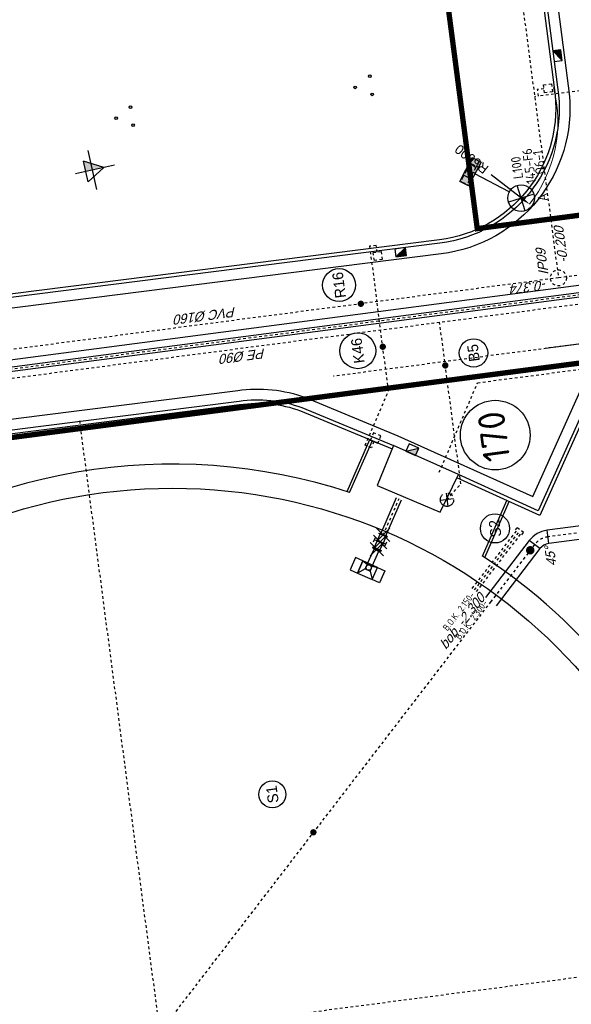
# Model space of a CAD drawing. Header units: metres. Extents: x 118052 to 118564, y 454784 to 455719.
# Tile 40 of 160: x 118184 to 118205, y 455289 to 455326. Entities that reach past the tile are written whole.
import ezdxf
from ezdxf.enums import TextEntityAlignment as Align

# ---------------------------------------------------------------- set-up
doc = ezdxf.new("R2010")
doc.units = ezdxf.units.M
doc.header["$LTSCALE"] = 0.5
doc.header["$PDMODE"] = 3
doc.header["$PDSIZE"] = 0.25
for name, pattern in [('DASHED', [19.049999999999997, 12.7, -6.35]), ('Tauw_HIDDEN2', [5.6, 4, -1.6]), ('Tauw_L_Center2', [6.4990000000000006, 4, -0.833, 0.833, -0.833]), ('Tauw_Stramien', [13, 8, -1.67, 1.66, -1.67])]:
    doc.linetypes.add(name, pattern=pattern)
for name, color, linetype in [('_gebouwen', 7, 'Continuous'), ('_molgoot', 7, 'Continuous'), ('_ob10', 7, 'Continuous'), ('_straatkolk', 7, 'Continuous'), ('_tb13', 7, 'Continuous'), ('_verharding', 7, 'Continuous'), ('A06-001-01', 7, 'Continuous'), ('BHV plan', 7, 'Continuous'), ('EL6312--', 6, 'Continuous'), ('EL_N_A_EB00----REVISIE~-_-----', 1, 'Continuous'), ('KABELLOOP', 6, 'Continuous'), ('Koningsstal VIEUWPORT', 254, 'Continuous'), ('ME_B_D_EB00----drijflaagafvoergoot~-_-----', 8, 'Continuous'), ('ME_N_D_EB00----drijflaagafvoergoot~-_-----', 135, 'Continuous'), ('ME_N_D_EB00----sparing~-_-----', 135, 'Continuous'), ('ZU_B_-_AL999---LS_bet500-70_gw__20_^200~M_-----', 1, 'Continuous'), ('ZU_B_-_EL999---LS_bet500-70_gw~H_-----', 1, 'Tauw_L_Center2'), ('ZU_B_-_EL999---LS_pvc200_sdr00~H_-----', 1, 'Tauw_L_Center2'), ('ZU_B_-_EL999---LS_pvc200_zbr00~H_-----', 1, 'Tauw_L_Center2'), ('ZU_B_-_EL999---LS_pvc200_zbr00~W_-----', 8, 'Tauw_HIDDEN2'), ('ZU_B_-_ML999---LS_bet500-70_gw__20_^200~M_-----', 1, 'Continuous'), ('ZU_B_N_MB00X---ALG_Stramien~-_-----', 6, 'Tauw_Stramien'), ('ZU_N_-_AL999---LB_PE-90_sdr00__18_^200~-_-----', 7, 'Continuous'), ('ZU_N_-_AL999---LB_PE-90_sdr00__20_^200~M_-----', 7, 'Continuous'), ('ZU_N_-_AL999---LK_pvc125_sdr34__20_^200~M_-----', 7, 'Continuous'), ('ZU_N_-_AL999---LR_pvc160_sdr34__18_^200~-_-----', 7, 'Continuous'), ('ZU_N_-_AL999---LR_pvc160_sdr34__18_^200~N_-----', 7, 'Continuous'), ('ZU_N_-_AL999---LR_pvc200_sdr34__20_^200~M_-----', 7, 'Continuous'), ('ZU_N_-_AL999---LS_GVK500_pgr05__18_^200~B_-----', 7, 'Continuous'), ('ZU_N_-_AL999---LS_GVK500_pgr05__18_^200~N_-----', 7, 'Continuous'), ('ZU_N_-_AL999---LS_GVK500_pgr05__20_^200~M_-----', 7, 'Continuous'), ('ZU_N_-_AL999---SYM_HWAINSPECTIEPUT__18_^200~-_-----', 7, 'Continuous'), ('ZU_N_-_DX1AMA--_maatvoering_ANG__18_^200', 7, 'Continuous'), ('ZU_N_-_DX1AMA--_maatvoering_BGR__18_^200', 7, 'Continuous'), ('ZU_N_-_EL999---LB_PE-90_sdr00~H_-----', 2, 'Tauw_L_Center2'), ('ZU_N_-_EL999---LB_pvc160_zgr00~H_-----', 2, 'Tauw_L_Center2'), ('ZU_N_-_EL999---LB_pvc160_zgr00~W_-----', 8, 'Continuous'), ('ZU_N_-_EL999---LK_pvc125_sdr34~H_-----', 2, 'Tauw_L_Center2'), ('ZU_N_-_EL999---LR_pvc160_sdr34~H_-----', 2, 'Tauw_L_Center2'), ('ZU_N_-_EL999---LS_GVK500_pgr05~H_-----', 2, 'Tauw_L_Center2'), ('ZU_N_-_EL999---LS_GVK500_pgr05~W_-----', 2, 'Continuous'), ('ZU_N_-_EL999---LS_pvc200_zbr00~H_-----', 2, 'Tauw_L_Center2'), ('ZU_N_-_EL999---LW_pvc200_vgr11~H_-----', 2, 'Tauw_L_Center2'), ('ZU_N_-_EL999---LW_pvc200_vgr11~W_-----', 8, 'Continuous'), ('ZU_N_-_EL999---SYM_HWAINSPECTIEPUT~-_002--', 2, 'Tauw_L_Center2'), ('ZU_N_-_EL999---SYM_HYDRANT~-_002--', 2, 'Tauw_L_Center2'), ('ZU_N_-_EL999---SYM_STRAATKOLK~-_----c', 7, 'Tauw_L_Center2'), ('ZU_N_-_MB00----SYM_SONDERING~-_001--', 1, 'Continuous'), ('ZU_N_-_ML999---LB_PE-90_sdr00__20_^200~M_-----', 7, 'Continuous'), ('ZU_N_-_ML999---LK_pvc125_sdr34__20_^200~M_-----', 7, 'Continuous'), ('ZU_N_-_ML999---LR_pvc200_sdr34__20_^200~M_-----', 7, 'Continuous'), ('ZU_N_N_MVRHX---ALG_Stramien~-_008--', 8, 'Tauw_Stramien')]:
    doc.layers.add(name, color=color, linetype=linetype)
doc.layers.add('TMP', color=195, linetype='Continuous', plot=False)
doc.styles.add('BURO-018', font='Isocp.shx', dxfattribs={"height": 360})
doc.styles.add('civiel', font='civiel.shx')
doc.styles.add('ISOCPEUR', font='isocpeur.ttf', dxfattribs={"height": 2.5})
doc.styles.add('TAUW-ISOCP', font='tcb_isocp.shx')
doc.styles.add('tcb_isocp', font='tcb_isocp.shx')
doc.styles.add('WB025', font='ISO.SHX', dxfattribs={"height": 2.5})
doc.dimstyles.new('tzu18-dot_^200', dxfattribs={"dimscale": 200, "dimtxt": 1.8, "dimasz": 3, "dimexe": 2, "dimexo": 0, "dimgap": 0.5, "dimtad": 1, "dimdec": 0, "dimzin": 0, "dimdsep": 46, "dimtxsty": 'TAUW-ISOCP', "dimblk": 'DOTSMALL', "dimcen": 2, "dimdle": 1.5, "dimclre": 8, "dimadec": 0, "dimazin": 0, "dimtp": 1, "dimtm": 1, "dimtfac": 1, "dimtix": 1, "dimtmove": 1, "dimatfit": 3, "dimldrblk": 'DOTSMALL', "dimfxl": 1, "dimtvp": 0.5, "dimtolj": 1, "dimtzin": 0, "dimlwd": -1, "dimlwe": 5, "dimarcsym": 0})

# ---------------------------------------------------------------- blocks, each defined once
blk = doc.blocks.new('*U9')
at = {"layer": '_straatkolk'}
blk.add_hatch(color=256, dxfattribs=at).paths.add_polyline_path([(0.1997073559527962, -0.1502915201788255), (0.1997073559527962, 0.1497084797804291), (-0.2002926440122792, -0.1502915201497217)])
blk.add_lwpolyline([(0.1997073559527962, -0.1502915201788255), (0.1997073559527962, 0.1497084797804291), (-0.2002926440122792, 0.1497084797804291), (-0.2002926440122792, -0.1502915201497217)], close=True, dxfattribs=at)
blk.add_lwpolyline([(-0.2002926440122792, -0.1502915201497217), (0.1997073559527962, 0.1497084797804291)], dxfattribs=at)
blk = doc.blocks.new('zusondg1')
for p, q in [((0, -1.056103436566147), (0, 0.819315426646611)), ((-0.9336846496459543, 0), (0.933684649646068, 0)), ((-0.5, 0.314618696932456), (0, -0.5514067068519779)), ((-0.5, 0.314618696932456), (0.5, 0.314618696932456)), ((0, -0.5514067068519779), (0.5, 0.314618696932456))]:
    blk.add_line(p, q)
for points in [[(0, -0.5514067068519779), (0, 0.314618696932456), (0.5, 0.314618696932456)], [(0, -0.5514067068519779), (0, 0.314618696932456), (0.5, 0.314618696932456), (0, -0.5514067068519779)]]:
    blk.add_solid(points)
blk = doc.blocks.new('*D168')
at = {"layer": 'Defpoints', "color": 0, "transparency": 16777216}
for p in [(-131047.6118689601, 40628.41416241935), (-134614.3153384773, 37124.32706793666)]:
    blk.add_point(p, dxfattribs=at)
at = {"layer": 'ZU_N_-_DX1AMA--_maatvoering_BGR__18_^200', "transparency": 16777216}
blk.add_line((-133322.1574335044, 38393.80009184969), (-134306.1521587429, 37427.08019286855), dxfattribs=at)
at = {"layer": 'ZU_N_-_DX1AMA--_maatvoering_BGR__18_^200', "color": 8, "lineweight": 5, "transparency": 16777216}
blk.add_arc((-131047.6118689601, 40628.41416241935), 5000.000000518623, 224.492622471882, 277.4163131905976, dxfattribs=at)
at = {"layer": 'ZU_N_-_DX1AMA--_maatvoering_BGR__18_^200', "transparency": 16777216}
blk.add_solid([(-134356.6110128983, 37478.44072282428), (-134255.6933045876, 37375.71966291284), (-134614.3153384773, 37124.32706793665)], dxfattribs=at)
at = {"layer": 'ZU_N_-_DX1AMA--_maatvoering_BGR__18_^200', "transparency": 16777216, "insert": (-132655.6934138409, 39048.5637945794), "char_height": 360, "attachment_point": 5, "rotation": 44.49262247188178, "style": 'civiel'}
blk.add_mtext('\\A1;R5000', dxfattribs=at)
blk = doc.blocks.new('_DotSmall')
at = {"color": 0, "linetype": 'ByBlock', "const_width": 0.5}
blk.add_lwpolyline([(-0.0625, 0, 1), (0.0625, 0, 1)], format="xyb", close=True, dxfattribs=at)
blk = doc.blocks.new('*D171')
at = {"layer": 'Defpoints', "color": 0, "transparency": 16777216}
for p in [(-240415.393679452, 54851.39472004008), (-216153.4336255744, 54815.10948798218), (-140397.8243917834, 54857.68486452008), (-208918.3557619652, 50654.49234692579), (-201831.0335506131, 40494.37732858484)]:
    blk.add_point(p, dxfattribs=at)
at = {"layer": 'ZU_N_-_DX1AMA--_maatvoering_ANG__18_^200', "transparency": 16777216}
for start, end in [(345.2343783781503, 357.0558385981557), (317.9511011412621, 332.5767704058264)]:
    blk.add_arc((-216191.2467273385, 54852.91818622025), 8397.721269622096, start, end, dxfattribs=at)
for points in [[(-207876.5861957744, 54423.43595427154), (-207732.6336050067, 54419.74114558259), (-207793.5254743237, 54853.44632223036)], [(-209903.114308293, 49178.83949603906), (-210007.5287973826, 49278.00407876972), (-210252.8153010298, 48915.17832013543)]]:
    blk.add_solid(points, dxfattribs=at)
at = {"layer": 'ZU_N_-_DX1AMA--_maatvoering_ANG__18_^200', "transparency": 16777216, "insert": (-208356.2688943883, 51830.52759606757), "char_height": 360, "attachment_point": 5, "rotation": 68.9055743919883, "style": 'TAUW-ISOCP'}
blk.add_mtext('\\A1;45.00°', dxfattribs=at)
blk = doc.blocks.new('FNZ200')
for p, q in [((-170.0000000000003, 20), (169.9999999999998, 20)), ((-170.0000000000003, 20), (-170.0000000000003, 3)), ((-170.0000000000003, 3), (169.9999999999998, 3)), ((-118.5000000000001, 9.094947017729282e-13), (118.5, -9.094947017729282e-13)), ((-111.0000000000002, 40), (-111.0000000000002, 20)), ((110.9999999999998, 40), (110.9999999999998, 20)), ((169.9999999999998, 20), (169.9999999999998, 3))]:
    blk.add_line(p, q)
blk.add_point((0, 0))
blk = doc.blocks.new('FNW200')
for p, q in [((-170, 25.49999999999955), (170, 25.49999999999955)), ((-170, 5.499999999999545), (-170, 25.49999999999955)), ((170, 5.499999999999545), (-170, 5.499999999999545)), ((-130, 0), (130, 0)), ((170, 25.49999999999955), (170, 5.499999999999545))]:
    blk.add_line(p, q)
blk.add_point((0, 0))
blk = doc.blocks.new('drijflaagafvoergoot top')
blk.add_line((-140.0000000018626, 2.58150976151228e-08), (-140.0000000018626, 2.58150976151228e-08))
at = {"layer": 'ME_N_D_EB00----drijflaagafvoergoot~-_-----'}
for p, q in [((-239.999999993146, 100.0000000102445), (-499.99999998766, 300.0000000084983)), ((1.501757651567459e-08, 300.0000000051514), (-40.00000000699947, 100.0000000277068)), ((-40.00000000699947, 100.0000000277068), (575.2539842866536, 99.99999989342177)), ((575.2539842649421, 110.9999999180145), (575.2539843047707, -111.0000001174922)), ((640.8829512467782, 114.9999998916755), (899.3829512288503, 114.9999999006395)), ((899.382951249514, -170.0000001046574), (899.3829512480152, 169.9999998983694)), ((899.3829512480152, 169.9999998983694), (919.3829512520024, 169.9999998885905)), ((919.3829512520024, 169.9999998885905), (919.3829512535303, -170.0000001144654)), ((919.3829512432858, 114.9999999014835), (1177.882951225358, 114.9999999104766)), ((-239.9999999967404, -99.99999997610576), (-500.0000000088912, -299.9999999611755)), ((-40.00000001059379, -99.99999995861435), (575.2539842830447, -100.0000000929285)), ((-40.00000001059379, -99.99999995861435), (-2.413024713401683, -300.0000000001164)), ((899.3829512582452, -115.0000001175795), (640.882951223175, -115.0000000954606)), ((919.3829512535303, -170.0000001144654), (899.382951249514, -170.0000001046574)), ((1177.882951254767, -115.0000001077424), (919.3829512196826, -115.0000000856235))]:
    blk.add_line(p, q, dxfattribs=at)
for points in [[(-500.0000000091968, 600.000000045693), (-499.99999998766, 300.0000000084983), (1.501757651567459e-08, 300.0000000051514), (-6.490154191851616e-09, 600.000000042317)], [(-499.99999998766, 300.0000000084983), (-500.0000000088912, -299.9999999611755), (-6.199115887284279e-09, -299.9999999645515), (1.501757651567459e-08, 300.0000000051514)], [(-239.999999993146, 100.0000000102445), (-239.9999999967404, -99.99999997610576), (-40.00000001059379, -99.99999995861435), (-40.00000000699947, 100.0000000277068)], [(-499.9999999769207, -599.9999999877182), (-500.0000000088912, -299.9999999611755), (-6.199115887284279e-09, -299.9999999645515), (2.575688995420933e-08, -599.9999999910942)]]:
    blk.add_lwpolyline(points, close=True, dxfattribs=at)
blk.add_circle((-140.0000000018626, 2.58150976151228e-08), 100.0000000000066, dxfattribs=at)
blk.add_point((909.3829512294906, -8.716597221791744e-08), dxfattribs=at)
at = {"layer": 'ME_N_D_EB00----sparing~-_-----'}
for p, q in [((815.3829512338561, 224.9999999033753), (1015.382951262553, 224.9999998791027)), ((815.3829512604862, -225.0000001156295), (1015.382951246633, -225.0000000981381))]:
    blk.add_line(p, q, dxfattribs=at)
at = {"layer": 'ME_N_D_EB00----drijflaagafvoergoot~-_-----'}
for name, p, rotation in [('FNZ200', (615.3829512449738, -9.743962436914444e-08), 90), ('FNW200', (615.3829512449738, -9.743962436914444e-08), 270), ('FNW200', (1203.382951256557, -1.186563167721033e-07), 90)]:
    blk.add_blockref(name, p, dxfattribs=dict(at, rotation=rotation))
blk = doc.blocks.new('zuhydrt1')
for p, q in [((-0.5, 0), (0.5, 0)), ((0, -0.5), (0, 0.5035136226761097))]:
    blk.add_line(p, q)
at = {"color": 15}
blk.add_line((0, -0.5), (0, -0.5), dxfattribs=at)
blk.add_line((0, -0.5), (0, -0.5), dxfattribs=at)
blk.add_circle((0, 0), 0.5)
blk = doc.blocks.new('E00525')
at = {"linetype": 'ByBlock'}
h = blk.add_hatch(dxfattribs=at)
h.set_pattern_fill('ANGLE', color=0, scale=0.18438609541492, style=0)
h.set_pattern_definition([(360, (-37.67331033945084, -34.01927211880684), (5.551115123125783e-17, 1.287936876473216), [0.9366813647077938, -0.3512555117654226]), (90, (-37.67331033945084, -34.01927211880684), (-1.287936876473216, 1.387778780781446e-16), [0.9366813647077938, -0.3512555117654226])])
edge = h.paths.add_edge_path()
edge.add_line((-2.522521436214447, 2.863310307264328), (2.522521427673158, 2.863310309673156))
edge.add_line((2.522521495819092, 2.863310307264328), (2.522521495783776, 1.000000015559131))
edge.add_line((2.522521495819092, 1.000000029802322), (-2.522521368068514, 1.000000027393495))
edge.add_line((-2.522521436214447, 1), (-2.522521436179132, 2.863310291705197))
h = blk.add_hatch(color=0, dxfattribs=at)
edge = h.paths.add_edge_path()
edge.add_line((-2.522521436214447, 2.863310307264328), (2.522521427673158, 2.863310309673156))
edge.add_line((2.522521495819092, 2.863310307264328), (2.522521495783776, 1.000000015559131))
edge.add_line((2.522521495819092, 1.000000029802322), (-2.522521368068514, 1.000000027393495))
edge.add_line((-2.522521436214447, 1), (-2.522521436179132, 2.863310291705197))
at = {"color": 0, "linetype": 'ByBlock'}
for p, q in [((-1.767766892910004, 14.38605433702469), (1.767767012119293, 10.85052046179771)), ((1.767766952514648, 14.38605433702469), (-1.767766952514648, 10.85052043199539)), ((5.960464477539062e-08, 10.0973382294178), (1.192092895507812e-07, 2.863310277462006))]:
    blk.add_line(p, q, dxfattribs=at)
blk.add_lwpolyline([(-2.522521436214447, 2.863310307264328), (2.522521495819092, 2.863310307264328), (2.522521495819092, 1.000000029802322), (-2.522521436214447, 1)], close=True, dxfattribs=at)
blk.add_circle((0, 12.61828738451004), 2.500000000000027, dxfattribs=at)
at = {"color": 0, "linetype": 'ByBlock', "style": 'BURO-018'}
for tag, p in [('E_GKAST', (5.960464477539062e-08, 20.61828738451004)), ('E_GROEP', (5.960464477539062e-08, 17.61828738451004)), ('E_SGROEP', (4.500000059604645, 17.61828738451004)), ('E_ARMCODE', (0, 12.61828738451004)), ('E_SLET', (4.500000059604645, 11.61828738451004))]:
    blk.add_attdef(tag, text='', height=1.8, dxfattribs=at).set_placement(p, align=Align.MIDDLE)
blk = doc.blocks.new('A$C051E189E')
at = {"layer": 'EL6312--'}
ref = blk.add_blockref('E00525', (129332.4400388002, -20378.42389547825), dxfattribs=dict(at, xscale=200, yscale=200, zscale=200, rotation=145.0000221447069))
ref.add_attrib('E_SGROEP', 'Q6-1', dxfattribs={"layer": '0', "color": 1, "linetype": 'ByBlock', "height": 359.9999999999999, "rotation": 2.219811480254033e-05, "style": 'BURO-018'}).set_placement((129119.0622708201, -23282.00508236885), align=Align.MIDDLE)
ref.add_attrib('E_GKAST', 'L100', dxfattribs={"layer": '0', "color": 1, "linetype": 'ByBlock', "height": 359.9999999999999, "rotation": 2.219811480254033e-05, "style": 'BURO-018'}).set_placement((129032.4462990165, -22437.79189372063), align=Align.MIDDLE)
ref.add_attrib('E_GROEP', '145-F6', dxfattribs={"layer": '0', "color": 1, "linetype": 'ByBlock', "height": 359.9999999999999, "rotation": 2.219811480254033e-05, "style": 'BURO-018'}).set_placement((129033.6841857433, -22897.52461981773), align=Align.MIDDLE)
ref.add_attrib('E_SLET', 'A', dxfattribs={"layer": '0', "color": 1, "linetype": 'ByBlock', "height": 359.9999999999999, "rotation": 2.219811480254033e-05, "style": 'BURO-018'}).set_placement((127805.480897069, -23237.77453166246), align=Align.MIDDLE)
blk = doc.blocks.new('A$C6DFC50BF')
at = {"layer": 'KABELLOOP', "linetype": 'DASHED', "const_width": 200}
for points in [[(121473.4304327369, 15163.13481581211), (121473.4304327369, 15163.13481581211), (121473.4485213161, -31636.86518511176), (126989.2535856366, -31636.86263418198)], [(126964.0768994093, -31119.36495116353), (126964.0768994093, -20670.67730230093), (185152.8453190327, -20670.67730230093), (185205.1648065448, -27210.41196081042)]]:
    blk.add_lwpolyline(points, dxfattribs=at)
blk = doc.blocks.new('Leidingen')
at = {"layer": 'TMP'}
blk.add_line((-140047.6135554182, 35584.77515404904), (-140047.6135554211, 37232.58981296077), dxfattribs=at)
at = {"layer": 'ZU_B_-_EL999---LS_bet500-70_gw~H_-----'}
blk.add_lwpolyline([(-149180.804817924, 40494.05731126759), (-163545.7062536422, 54856.22908591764)], dxfattribs=at)
at = {"layer": 'ZU_B_-_EL999---LS_pvc200_zbr00~H_-----'}
blk.add_lwpolyline([(-148669.5980412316, 41043.50290854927), (-146707.9450303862, 39082.22238382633, -0.1989123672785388)], format="xyb", dxfattribs=at)
at = {"layer": 'ZU_B_-_EL999---LS_pvc200_zbr00~W_-----'}
for points in [[(-148740.3020049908, 40972.78551674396), (-146778.6489942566, 39011.5049919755, -0.1989123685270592)], [(-148598.8940775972, 41114.22030049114), (-146637.2410665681, 39152.93977556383, -0.1989123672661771)]]:
    blk.add_lwpolyline(points, format="xyb", dxfattribs=at)
at = {"layer": 'ZU_B_-_ML999---LS_bet500-70_gw__20_^200~M_-----', "flags": 128}
blk.add_lwpolyline([(-156883.7007008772, 48195.48946723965, 0, 0, 0), (-156975.9120917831, 48118.69715388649, 0, 91.82399999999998, 0), (-156968.8855838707, 48124.54872818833, 91.82399999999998, 169.728, 0), (-156948.912596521, 48141.18194323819, 169.728, 221.712, 0), (-156918.9807791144, 48166.10872817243, 221.712, 240, 0), (-156883.7007008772, 48195.48946723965, 240, 221.712, 0), (-156848.4206228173, 48224.87020632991, 221.712, 169.728, 0), (-156818.4888052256, 48249.79699130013, 169.728, 91.82399999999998, 0), (-156798.5158181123, 48266.43020638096, 91.82399999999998, 0, 0), (-156791.4893101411, 48272.28178061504, 0, 0, 0), (-156883.7007008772, 48195.48946723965, 0, 0, 0), (-155663.5665013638, 49211.59959130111, 0, 0, 0)], format="xyseb", dxfattribs=at)
at = {"layer": 'ZU_B_-_ML999---LS_bet500-70_gw__20_^200~M_-----'}
blk.add_circle((-155275.9022206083, 49534.4408004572), 504.4898818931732, dxfattribs=at)
at = {"layer": 'ZU_B_N_MB00X---ALG_Stramien~-_-----'}
for p, q in [((-163547.1958101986, 78541.18567467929), (-163544.2850196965, 32257.64907857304)), ((-240415.3936793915, 54851.39472027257), (-140397.824391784, 54857.6848656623))]:
    blk.add_line(p, q, dxfattribs=at)
at = {"layer": 'ZU_N_-_AL999---LS_GVK500_pgr05__20_^200~M_-----', "flags": 128}
blk.add_lwpolyline([(-147465.5100457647, 38779.08824584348, 0, 0, 0), (-147586.0753487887, 38673.90265876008, 0, 122.432, 0), (-147576.8882726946, 38681.91780051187, 122.432, 226.304, 0), (-147550.7738280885, 38704.7009986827, 226.304, 295.6159999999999, 0), (-147511.6383306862, 38738.84424029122, 295.6159999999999, 319.9999999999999, 0), (-147465.5100457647, 38779.08824584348, 319.9999999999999, 295.6159999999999, 0), (-147419.3817609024, 38819.33225140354, 295.6159999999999, 226.304, 0), (-147380.2462635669, 38853.47549296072, 226.304, 122.432, 0), (-147354.1318188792, 38876.25869118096, 122.432, 0, 0), (-147344.9447427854, 38884.27383287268, 0, 0, 0), (-147465.5100457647, 38779.08824584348, 0, 0, 0), (-146894.0411487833, 39621.1966555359, 0, 0, 0)], format="xyseb", dxfattribs=at)
at = {"layer": 'ZU_N_-_AL999---LS_GVK500_pgr05__20_^200~M_-----'}
blk.add_circle((-146482.4412320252, 39980.29150126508), 546.2266926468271, dxfattribs=at)
at = {"layer": 'ZU_N_-_EL999---LB_PE-90_sdr00~H_-----'}
blk.add_lwpolyline([(-151486.4222910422, 79454.40512148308), (-148523.6151047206, 78593.34901531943), (-138720.9009695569, 68792.49625207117, -0.1989370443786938), (-138556.8431667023, 68396.47885783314), (-138556.8431668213, 7068.149949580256)], format="xyb", dxfattribs=at)
blk.add_lwpolyline([(-145183.7091574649, 41621.00673957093), (-144662.5808336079, 41030.73698269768), (-138556.8431668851, 41030.73698281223)], dxfattribs=at)
at = {"layer": 'ZU_N_-_EL999---LB_pvc160_zgr00~H_-----'}
blk.add_lwpolyline([(-188326.2700439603, 427.957952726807), (-188330.8804364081, 4822.314607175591, -0.4142135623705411), (-187771.4682751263, 5382.90182949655), (-138780.4791304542, 5434.301320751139, 0.41393410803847), (-138221.066663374, 5994.354185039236), (-138227.0047912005, 68533.40245254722, 0.1989123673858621), (-138391.0625915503, 68929.3666744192), (-148707.2103914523, 79243.55560852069, 0.1983621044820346), (-149102.0199607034, 79407.53706885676), (-169703.4762981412, 79449.20462299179, 0.1233219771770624), (-169967.5599969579, 79383.63142942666), (-194911.9009768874, 66117.44867484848)], format="xyb", dxfattribs=at)
at = {"layer": 'ZU_N_-_EL999---LB_pvc160_zgr00~W_-----'}
for points in [[(-188246.2700878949, 428.0418856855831), (-188250.8804804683, 4822.398540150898, -0.4142135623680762), (-187771.3843423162, 5302.901873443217), (-138780.3951975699, 5354.301364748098, 0.4139341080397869), (-138141.0666637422, 5994.361781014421), (-138147.0047915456, 68533.41004863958, 0.1989123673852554), (-138334.4994206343, 68985.94058791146), (-148650.6472204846, 79300.1295220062, 0.1983621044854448), (-149101.8581567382, 79487.53690519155), (-169703.3144941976, 79529.20445938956, 0.1233219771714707), (-170005.1244357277, 79454.26366661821), (-194949.4654155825, 66188.08091215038)], [(-188406.2699999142, 427.8740198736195), (-188410.8803924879, 4822.230674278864, -0.4142135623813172), (-187771.5522081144, 5462.901785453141), (-138780.5630632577, 5514.3012766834, 0.4139341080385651), (-138301.0666630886, 5994.34658883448), (-138307.0047908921, 68533.3948564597, 0.1989123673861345), (-138447.625762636, 68872.79276100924), (-148763.7735624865, 79186.98169504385, 0.1983621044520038), (-149102.1817647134, 79327.53723246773), (-169703.6381021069, 79369.204786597, 0.1233219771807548), (-169929.995558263, 79312.99919212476), (-194874.3365381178, 66046.81643765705)]]:
    blk.add_lwpolyline(points, format="xyb", dxfattribs=at)
at = {"layer": 'ZU_N_-_EL999---LK_pvc125_sdr34~H_-----'}
for points in [[(-142676.7816274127, 44046.82151706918), (-142891.9549622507, 44174.10245030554), (-142764.674029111, 44389.27578520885)], [(-142764.674029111, 44389.27578520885), (-140855.4976479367, 43259.94555683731)], [(-140855.4976479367, 43259.94555683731), (-137489.4547123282, 43260.25986409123)], [(-135647.6118581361, 43009.96029914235), (-135397.6118581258, 43009.96029912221), (-135397.6118579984, 43259.96029914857), (-137489.4547123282, 43260.25986409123)]]:
    blk.add_lwpolyline(points, dxfattribs=at)
at = {"layer": 'ZU_N_-_EL999---LK_pvc125_sdr34~H_-----', "flags": 128}
for points in [[(-130897.6118582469, 31228.41438791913), (-130897.611858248, 30978.41438799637), (-130647.6118583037, 30978.41438804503), (-130647.6118583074, 36278.4143882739)], [(-130397.6118584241, 36028.41438828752), (-130397.6118583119, 36278.41438825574), (-130647.6118583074, 36278.4143882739), (-130647.6118583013, 36408.75381259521)]]:
    blk.add_lwpolyline(points, dxfattribs=at)
at = {"layer": 'ZU_N_-_EL999---LR_pvc160_sdr34~H_-----'}
for points in [[(-137489.5869364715, 36408.75381253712), (-137489.5869365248, 63260.25985178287)], [(-144129.6168338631, 41775.38484311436), (-140989.5869365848, 39917.97097917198), (-140989.5869365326, 32947.1146504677)], [(-86770.07941525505, 36408.75415128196), (-137489.5869364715, 36408.75381253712)], [(-137489.5869364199, 14256.31114197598), (-137489.5869364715, 36408.75381253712)]]:
    blk.add_lwpolyline(points, dxfattribs=at)
at = {"layer": 'ZU_N_-_EL999---LS_GVK500_pgr05~H_-----'}
blk.add_lwpolyline([(-187362.2734173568, 46854.73121984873), (-186544.5097988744, 46854.78264932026, -0.1989123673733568), (-186014.1658989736, 46635.1460882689), (-172215.1623215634, 32837.87805169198, 0.1989123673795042), (-171684.818421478, 32618.24149061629), (-147806.4550038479, 32619.74321067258, 0.4142135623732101), (-147056.5021730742, 33369.79037693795), (-147056.7971294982, 38059.79821541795, 0.1989206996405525), (-147276.5173998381, 38590.13148641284), (-149180.804817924, 40494.05731126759)], format="xyb", dxfattribs=at)
at = {"layer": 'ZU_N_-_EL999---LS_GVK500_pgr05~W_-----', "linetype": 'Continuous'}
for p, q in [((-147453.2773091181, 38413.33800688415), (-147099.7574903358, 38766.92496603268)), ((-147306.7971289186, 38059.78249287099), (-146806.7971298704, 38059.81393799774))]:
    blk.add_line(p, q, dxfattribs=at)
at = {"layer": 'ZU_N_-_EL999---LS_GVK500_pgr05~W_-----'}
for points in [[(-187362.2734174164, 47104.74991061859), (-186544.5255214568, 47104.78264881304, -0.1989123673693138), (-185837.4003216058, 46811.93390084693), (-172038.3967441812, 33014.66586420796, 0.198912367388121), (-171684.8341440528, 32868.24149016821), (-147806.4707263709, 32869.74321021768, 0.4142135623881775), (-147306.5021726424, 33369.77465441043), (-147306.7971289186, 38059.78249287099, 0.1989206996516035), (-147453.2773091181, 38413.33800688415), (-149358.652683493, 40318.35158128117)], [(-187362.2734172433, 46604.73121930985), (-186544.4940762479, 46604.78264976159, -0.1989123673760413), (-186190.9314763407, 46458.35827581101), (-172391.9278989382, 32661.09023917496, 0.1989123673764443), (-171684.8026988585, 32368.24149111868), (-147806.4392811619, 32369.74321116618, 0.4142135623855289), (-146806.5021735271, 33369.80609964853), (-146806.7971298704, 38059.81393799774, 0.1989206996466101), (-147099.7574903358, 38766.92496603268), (-149005.1328892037, 40671.93856510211)]]:
    blk.add_lwpolyline(points, format="xyb", dxfattribs=at)
at = {"layer": 'ZU_N_-_EL999---LS_pvc200_zbr00~H_-----'}
for p, q in [((-146778.642280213, 38940.79431423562), (-146566.5303888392, 39152.94648963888)), ((-146637.2477806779, 39223.65045337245), (-146566.5303888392, 39152.94648963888)), ((-146849.3596720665, 39011.49827797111), (-146778.6422802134, 38940.79431417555))]:
    blk.add_line(p, q, dxfattribs=at)
at = {"layer": 'ZU_N_-_EL999---LW_pvc200_vgr11~H_-----'}
blk.add_lwpolyline([(-146178.7416806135, 44155.18076038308), (-144910.5686287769, 43392.61918671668)], dxfattribs=at)
at = {"layer": 'ZU_N_-_EL999---LW_pvc200_vgr11~W_-----'}
for points in [[(-146230.2736045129, 44069.48093057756), (-144962.100552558, 43306.91935689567)], [(-146127.2097569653, 44240.8805902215), (-144859.0367049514, 43478.31901653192)]]:
    blk.add_lwpolyline(points, dxfattribs=at)
at = {"layer": 'ZU_N_-_EL999---SYM_HWAINSPECTIEPUT~-_002--', "lineweight": -3}
blk.add_circle((-137489.5869364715, 36408.75381253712), 299.9999999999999, dxfattribs=at)
at = {"layer": 'ZU_N_-_EL999---SYM_STRAATKOLK~-_----c', "lineweight": -3}
for points in [[(-142753.1501873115, 43917.71751609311), (-142494.9421854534, 43764.98039632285), (-142342.2050655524, 44023.1883982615), (-142600.4130676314, 44175.92551818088)], [(-135647.6118581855, 42851.71371549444), (-135947.6118581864, 42851.71371546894), (-135947.6118583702, 43151.71371558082), (-135647.611858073, 43151.71371568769)], [(-130247.6118583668, 35720.16780450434), (-130547.6118583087, 35720.16780447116), (-130547.6118584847, 36020.16780464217), (-130247.6118581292, 36020.1678046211)]]:
    blk.add_lwpolyline(points, close=True, dxfattribs=at)
at = {"layer": 'ZU_N_-_ML999---LB_PE-90_sdr00__20_^200~M_-----', "flags": 128}
blk.add_lwpolyline([(-140189.7048649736, 41030.73698283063, 0, 0, 0), (-140223.6782290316, 41145.82742780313, 0, 91.82399999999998, 0), (-140221.0894587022, 41137.05753590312, 91.82399999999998, 169.728, 0), (-140213.7308279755, 41112.12894547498, 169.728, 221.712, 0), (-140202.7030739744, 41074.77058711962, 221.712, 240, 0), (-140189.7048649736, 41030.73698283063, 240, 221.712, 0), (-140176.7066558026, 40986.7033785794, 221.712, 169.728, 0), (-140165.6789018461, 40949.3450201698, 169.728, 91.82399999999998, 0), (-140158.320271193, 40924.41642981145, 91.82399999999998, 0, 0), (-140155.7315008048, 40915.64653784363, 0, 0, 0), (-140189.7048649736, 41030.73698283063, 0, 0, 0), (-140012.9745795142, 40432.03362487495, 0, 0, 0)], format="xyseb", dxfattribs=at)
at = {"layer": 'ZU_N_-_ML999---LB_PE-90_sdr00__20_^200~M_-----'}
blk.add_circle((-139862.4719009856, 39922.1806664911), 531.6023847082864, dxfattribs=at)
at = {"layer": 'ZU_N_-_ML999---LK_pvc125_sdr34__20_^200~M_-----', "flags": 128}
blk.add_lwpolyline([(-139192.5864680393, 43260.10083264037, 0, 0, 0), (-139189.3164698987, 43140.14539465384, 0, 91.82399999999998, 0), (-139189.5656437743, 43149.28599903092, 91.82399999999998, 169.728, 0), (-139190.2739253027, 43175.26834682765, 169.728, 221.712, 0), (-139191.3353666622, 43214.20588201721, 221.712, 240, 0), (-139192.5864680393, 43260.10083264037, 240, 221.712, 0), (-139193.8375692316, 43305.99578323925, 221.712, 169.728, 0), (-139194.8990107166, 43344.93331844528, 169.728, 91.82399999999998, 0), (-139195.6072922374, 43370.91566630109, 91.82399999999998, 0, 0), (-139195.8564660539, 43380.05627067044, 0, 0, 0), (-139192.5864680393, 43260.10083264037, 0, 0, 0), (-139200.0718628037, 43534.69237078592, 0, 0, 0)], format="xyseb", dxfattribs=at)
at = {"layer": 'ZU_N_-_ML999---LK_pvc125_sdr34__20_^200~M_-----'}
blk.add_circle((-139218.391818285, 44206.73504674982), 672.2923316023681, dxfattribs=at)
at = {"layer": 'ZU_N_-_ML999---LR_pvc200_sdr34__20_^200~M_-----', "flags": 128}
blk.add_lwpolyline([(-137489.5869365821, 43863.53595750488, 0, 0, 0), (-137578.8695473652, 43783.35731066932, 0, 91.82399999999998, 0), (-137572.0662124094, 43789.46692350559, 91.82399999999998, 169.728, 0), (-137552.7275990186, 43806.83361844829, 169.728, 221.712, 0), (-137523.7464634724, 43832.85960725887, 221.712, 240, 0), (-137489.5869365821, 43863.53595750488, 240, 221.712, 0), (-137455.4274097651, 43894.21230782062, 221.712, 169.728, 0), (-137426.4462743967, 43920.23829659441, 169.728, 91.82399999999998, 0), (-137407.1076607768, 43937.60499150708, 91.82399999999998, 0, 0), (-137400.3043258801, 43943.71460435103, 0, 0, 0), (-137489.5869365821, 43863.53595750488, 0, 0, 0), (-137150.5094597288, 44168.03840264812, 0, 0, 0)], format="xyseb", dxfattribs=at)
at = {"layer": 'ZU_N_-_ML999---LR_pvc200_sdr34__20_^200~M_-----'}
blk.add_circle((-136690.9350133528, 44580.75098959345), 617.6895265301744, dxfattribs=at)
at = {"layer": 'ZU_N_N_MVRHX---ALG_Stramien~-_008--'}
blk.add_line((-140047.66898226, 35584.77515408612), (-140047.6689311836, 45235.84489385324), dxfattribs=at)
at = {"layer": 'EL_N_A_EB00----REVISIE~-_-----'}
for name in ['A$C051E189E', 'A$C6DFC50BF']:
    blk.add_blockref(name, (-262229.9305388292, 59850.06411849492), dxfattribs=at)
at = {"layer": 'ME_B_D_EB00----drijflaagafvoergoot~-_-----', "rotation": 328.467822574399}
blk.add_blockref('drijflaagafvoergoot top', (-147204.4410400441, 44784.52275936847), dxfattribs=at)
at = {"layer": 'ZU_N_-_EL999---SYM_HYDRANT~-_002--', "xscale": 500.0000000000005, "yscale": 500.0000000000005, "zscale": 500.0000000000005, "rotation": 89.99999999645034}
blk.add_blockref('zuhydrt1', (-145183.7091574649, 41621.00673957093), dxfattribs=at)
at = {"layer": 'ZU_N_-_MB00----SYM_SONDERING~-_001--', "xscale": 799.9999999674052, "yscale": 800.0000000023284, "zscale": 799.9999999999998, "rotation": 4.735440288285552}
blk.add_blockref('zusondg1', (-131218.9068138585, 53166.38442346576), dxfattribs=at)
at = {"layer": 'ZU_B_-_AL999---LS_bet500-70_gw__20_^200~M_-----', "style": 'tcb_isocp'}
blk.add_text('S1', height=399.9999999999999, dxfattribs=at).set_placement((-155275.9022206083, 49534.4408004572), align=Align.MIDDLE)
at = {"layer": 'ZU_B_-_EL999---LS_bet500-70_gw~H_-----', "style": 'WB025'}
blk.add_text('B.O.K. 2.300-', height=250, rotation=315.005446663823, dxfattribs=at).set_placement((-150462.9356970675, 41830.73772344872))
at = {"layer": 'ZU_B_-_EL999---LS_pvc200_sdr00~H_-----', "style": 'WB025'}
blk.add_text('B.O.K. 2.150-', height=250, rotation=315.005446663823, dxfattribs=at).set_placement((-150078.5591003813, 42245.74222221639))
at = {"layer": 'ZU_N_-_AL999---LB_PE-90_sdr00__18_^200~-_-----', "style": 'TAUW-ISOCP', "oblique": 20.00023775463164}
blk.add_text('PE %%12990', height=359.9999999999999, rotation=90, dxfattribs=at).set_placement((-138681.3937008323, 47633.07434268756))
at = {"layer": 'ZU_N_-_AL999---LB_PE-90_sdr00__20_^200~M_-----', "style": 'TAUW-ISOCP'}
blk.add_text('B5', height=399.9999999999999, dxfattribs=at).set_placement((-139862.4719009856, 39922.1806664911), align=Align.MIDDLE)
at = {"layer": 'ZU_N_-_AL999---LK_pvc125_sdr34__20_^200~M_-----', "style": 'tcb_isocp'}
blk.add_text('K46', height=399.9999999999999, dxfattribs=at).set_placement((-139218.391818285, 44206.73504674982), align=Align.MIDDLE)
at = {"layer": 'ZU_N_-_AL999---LR_pvc160_sdr34__18_^200~-_-----', "style": 'tcb_isocp', "oblique": 20.00023775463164}
blk.add_text('PVC %%129160', height=359.9999999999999, rotation=90, dxfattribs=at).set_placement((-136999.585748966, 48525.28016971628))
at = {"layer": 'ZU_N_-_AL999---LR_pvc160_sdr34__18_^200~N_-----', "style": 'tcb_isocp', "oblique": 20.00023775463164}
blk.add_text('-0.374', height=359.9999999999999, rotation=90, dxfattribs=at).set_placement((-137509.1738309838, 36858.87711111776))
blk.add_text('-0.200', height=359.9999999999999, dxfattribs=at).set_placement((-136963.3768873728, 35980.62230921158))
at = {"layer": 'ZU_N_-_AL999---LR_pvc200_sdr34__20_^200~M_-----', "style": 'tcb_isocp'}
blk.add_text('R16', height=399.9999999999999, dxfattribs=at).set_placement((-136690.9350133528, 44580.75098959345), align=Align.MIDDLE)
at = {"layer": 'ZU_N_-_AL999---LS_GVK500_pgr05__18_^200~B_-----', "style": 'tcb_isocp', "oblique": 20.00023775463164}
blk.add_text('45%%d', height=359.9999999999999, dxfattribs=at).set_placement((-147806.7971279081, 38059.75104767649), align=Align.MIDDLE_CENTER)
at = {"layer": 'ZU_N_-_AL999---LS_GVK500_pgr05__18_^200~N_-----', "style": 'tcb_isocp', "oblique": 20.00023775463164}
blk.add_text('bob. -2.300', height=359.9999999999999, rotation=315.0054418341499, dxfattribs=at).set_placement((-150765.2491108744, 42393.77919993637))
at = {"layer": 'ZU_N_-_AL999---LS_GVK500_pgr05__20_^200~M_-----', "style": 'TAUW-ISOCP'}
blk.add_text('S2', height=399.9999999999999, dxfattribs=at).set_placement((-146482.4412320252, 39980.29150126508), align=Align.MIDDLE)
at = {"layer": 'ZU_N_-_AL999---SYM_HWAINSPECTIEPUT__18_^200~-_-----', "style": 'tcb_isocp', "oblique": 20.00023775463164}
blk.add_text('IP09', height=359.9999999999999, rotation=359.9836860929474, dxfattribs=at).set_placement((-137321.6710100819, 36759.2877479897))
at = {"layer": 'ZU_N_-_DX1AMA--_maatvoering_ANG__18_^200'}
dim = blk.add_angular_dim_2l(base=(-208918.3557619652, 50654.49234692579), line1=((-240415.3936794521, 54851.39472004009), (-140397.8243917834, 54857.6848645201)), line2=((-216153.4336255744, 54815.10948798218), (-201831.0335506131, 40494.37732858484)), dimstyle='tzu18-dot_^200', override={"dimasz": 2.16, "dimexe": 0, "dimgap": 0.6, "dimtad": 0, "dimcen": 0.1, "dimdle": 0, "dimclrd": 256, "dimclrt": 256, "dimadec": 2, "dimtm": 0, "dimtofl": 0, "dimtmove": 0, "dimtvp": 0}, dxfattribs=at)
dim.commit()
dim.dimension.update_dxf_attribs({"geometry": '*D171', "text_midpoint": (-208356.2688943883, 51830.52759606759), "dimtype": 162})
at = {"layer": 'ZU_N_-_DX1AMA--_maatvoering_BGR__18_^200'}
dim = blk.add_radius_dim(center=(-131047.6118689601, 40628.41416241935), mpoint=(-134614.3153384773, 37124.32706793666), dimstyle='tzu18-dot_^200', override={"dimasz": 2.16, "dimexe": 0, "dimgap": 0.6, "dimtad": 0, "dimtxsty": 'civiel', "dimcen": 0.1, "dimdle": 0, "dimclrd": 256, "dimclrt": 256, "dimadec": 2, "dimtm": 0, "dimtofl": 0, "dimtmove": 0, "dimtvp": 0}, dxfattribs=at)
dim.commit()
dim.dimension.update_dxf_attribs({"geometry": '*D168', "text_midpoint": (-132655.6934138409, 39048.5637945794), "dimtype": 164})

msp = doc.modelspace()

# ---------------------------------------------------------------- hatches: boundary and pattern name
h = msp.add_hatch(color=256)
edge = h.paths.add_edge_path()
edge.add_arc((118196.7572725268, 455323.0533410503), 0.05, 0, 360)
edge = h.paths.add_edge_path()
edge.add_arc((118197.388926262, 455322.7922192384), 0.05, 0, 360)
edge = h.paths.add_edge_path()
edge.add_arc((118197.299237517, 455323.4698083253), 0.05, 0, 360)
h = msp.add_hatch(color=256)
edge = h.paths.add_edge_path()
edge.add_arc((118187.8321915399, 455321.9002930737), 0.05, 0, 360)
edge = h.paths.add_edge_path()
edge.add_arc((118188.4638452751, 455321.6391712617), 0.05, 0, 360)
edge = h.paths.add_edge_path()
edge.add_arc((118188.3741565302, 455322.3167603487), 0.05, 0, 360)

# ---------------------------------------------------------------- linework, layer by layer
for centre in [(118197.299237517, 455323.4698083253), (118196.7572725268, 455323.0533410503), (118197.388926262, 455322.7922192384), (118188.3741565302, 455322.3167603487), (118187.8321915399, 455321.9002930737), (118188.4638452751, 455321.6391712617)]:
    msp.add_circle(centre, 0.05)
at = {"layer": '_gebouwen'}
msp.add_lwpolyline([(118197.576, 455308.178), (118199.929, 455307.182), (118200.607, 455308.586), (118198.187, 455309.669), (118197.576, 455308.178)], dxfattribs=at)
for centre, radius in [((118201.9824145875, 455310.0623126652), 1.3), ((118189.9376950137, 455287.7765177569), 20.3006012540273)]:
    msp.add_circle(centre, radius, dxfattribs=at)
at = {"layer": '_molgoot'}
for points in [[(118271.7008065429, 455326.7598166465), (118271.700806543, 455326.7598166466), (118251.217039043, 455324.1242695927), (118244.3102085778, 455323.2186621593, -0.4142135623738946), (118238.7026172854, 455327.5262043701), (118238.6404442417, 455328.0335080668), (118232.7664134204, 455373.1064178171, 0.4282348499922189), (118222.0828298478, 455381.441007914), (118207.1213819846, 455379.496780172, 0.4215469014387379), (118198.77538405, 455368.8018153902), (118204.7436688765, 455322.8199166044, -0.4061228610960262), (118199.9685852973, 455316.8331992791), (118162.8372073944, 455312.1262104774), (118164.7949523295, 455297.3051763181)], [(118167.2694181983, 455297.6117247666, -0.411338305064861), (118176.1738611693, 455309.669839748), (118185.0781053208, 455310.8027614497), (118192.3697824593, 455311.7259610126, -0.1273194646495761), (118194.9068170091, 455311.4643962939), (118198.3409828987, 455310.0381758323), (118203.3845401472, 455307.7662387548), (118205.3278800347, 455312.0902598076, -0.2753335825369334)]]:
    msp.add_lwpolyline(points, format="xyb", dxfattribs=at)
at = {"layer": '_ob10'}
for points in [[(118196.4524308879, 455307.951346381), (118197.3045499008, 455309.8947207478)], [(118196.5479826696, 455307.9202411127), (118197.3969199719, 455309.8563591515)], [(118201.5083267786, 455305.5412573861), (118202.4143941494, 455307.6240886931)], [(118201.593204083, 455305.4856849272), (118202.5054844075, 455307.5827983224)]]:
    msp.add_lwpolyline(points, dxfattribs=at)
at = {"layer": '_tb13'}
for points in [[(118271.7008065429, 455326.7598166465), (118271.6320515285, 455327.2853766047), (118251.149412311, 455324.6499373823), (118244.2413059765, 455323.744164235, -0.414213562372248), (118239.2281193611, 455327.5951069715), (118239.166, 455328.102), (118233.293, 455373.1670000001, 0.427849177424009), (118222.01, 455381.966), (118207.058, 455380.023, 0.4213483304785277), (118198.25, 455368.732), (118204.2169999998, 455322.76, -0.4056557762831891), (118199.902, 455317.3590000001), (118162.242, 455312.585), (118164.2689662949, 455297.2401790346)], [(118271.5709676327, 455326.7431109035), (118271.5135211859, 455327.1390314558), (118251.166, 455324.5209999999), (118244.2582066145, 455323.6152674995, -0.4142135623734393), (118239.0992226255, 455327.5782063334), (118239.0370900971, 455328.0852000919), (118233.1638398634, 455373.1521201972, 0.427940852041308), (118222.0278524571, 455381.837226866), (118207.0735588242, 455379.8939288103, 0.421395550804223), (118198.3788683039, 455368.7491205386), (118204.3461880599, 455322.7746570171, -0.4057770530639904), (118199.9183322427, 455317.230030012), (118162.3879943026, 455312.4724667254), (118164.398, 455297.256)], [(118212.8288763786, 455267.8131334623), (118235.529, 455270.8310000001, 0.4075486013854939), (118239.5850000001, 455276.402), (118237.239, 455294.166), (118235.001, 455311.559, 0.4324109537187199), (118229.738, 455315.937), (118220.726, 455314.794), (118207.493, 455313.114, 0.2770772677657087), (118205.814, 455311.879), (118203.65, 455307.064), (118200.5504899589, 455308.468979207)], [(118210.8435642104, 455256.0231740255), (118210.4289666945, 455259.38502923), (118211.9346785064, 455259.5636602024, 0.3826212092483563), (118213.6148691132, 455261.893109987), (118212.8460084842, 455267.6842672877), (118235.5483935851, 455270.7024344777, 0.4076313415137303), (118239.7137678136, 455276.4198772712), (118237.3679093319, 455294.1828056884), (118235.1304916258, 455311.5712802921, 0.4321552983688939), (118229.7218834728, 455316.0659973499), (118220.709643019, 455314.922966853), (118207.4787018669, 455313.2432282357, 0.2765903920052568), (118205.6947331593, 455311.9307519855), (118203.5848872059, 455307.2362472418), (118200.604161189, 455308.5873827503)], [(118167.312, 455297.617), (118167.6692261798, 455297.693768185, -0.4110071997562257), (118176.229797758, 455309.2737320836), (118185.1285918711, 455310.4059603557), (118192.425006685, 455311.3297596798, -0.1271812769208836), (118194.7604911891, 455311.0920420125), (118198.1875659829, 455309.6687665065)], [(118167.3289370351, 455297.4887222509), (118167.816, 455297.5920000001, -0.414477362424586), (118176.248, 455309.145), (118185.145, 455310.2770000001), (118192.443, 455311.201, -0.1271324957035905), (118194.713, 455310.971), (118198.1377054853, 455309.5487084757)]]:
    msp.add_lwpolyline(points, format="xyb", dxfattribs=at)
at = {"layer": '_verharding'}
for start, end in [(71.83242975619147, 183.2940294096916), (344.4302540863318, 56.9227672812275)]:
    msp.add_arc((118189.9376950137, 455287.7765177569), 21.2006012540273, start, end, dxfattribs=at)
at = {"layer": 'BHV plan', "color": 2, "linetype": 'Continuous'}
msp.add_line((118267.3398694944, 455323.847125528), (118164.1885965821, 455310.2674247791), dxfattribs=at)

# ---------------------------------------------------------------- block references
at = {"layer": '_molgoot'}
for p, rotation in [((118204.3068938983, 455324.2404761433), 97.45761760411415), ((118198.4527711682, 455316.8919612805), 7.457617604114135), ((118198.888493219, 455309.5208656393), 336.2060944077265)]:
    msp.add_blockref('*U9', p, dxfattribs=dict(at, rotation=rotation))
at = {"layer": 'Koningsstal VIEUWPORT', "color": 6, "xscale": 0.0009975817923, "yscale": 0.0009975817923, "zscale": 0.0009975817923, "rotation": 97.46987594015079}
msp.add_blockref('Leidingen', (118222.5204054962, 455456.6506997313), dxfattribs=at)

# ---------------------------------------------------------------- texts
at = {"layer": 'A06-001-01', "style": 'ISOCPEUR'}
msp.add_text('170', height=1, rotation=97.75057734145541, dxfattribs=at).set_placement((118202.5502752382, 455309.1449121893))

doc.saveas('drawing.dxf')
